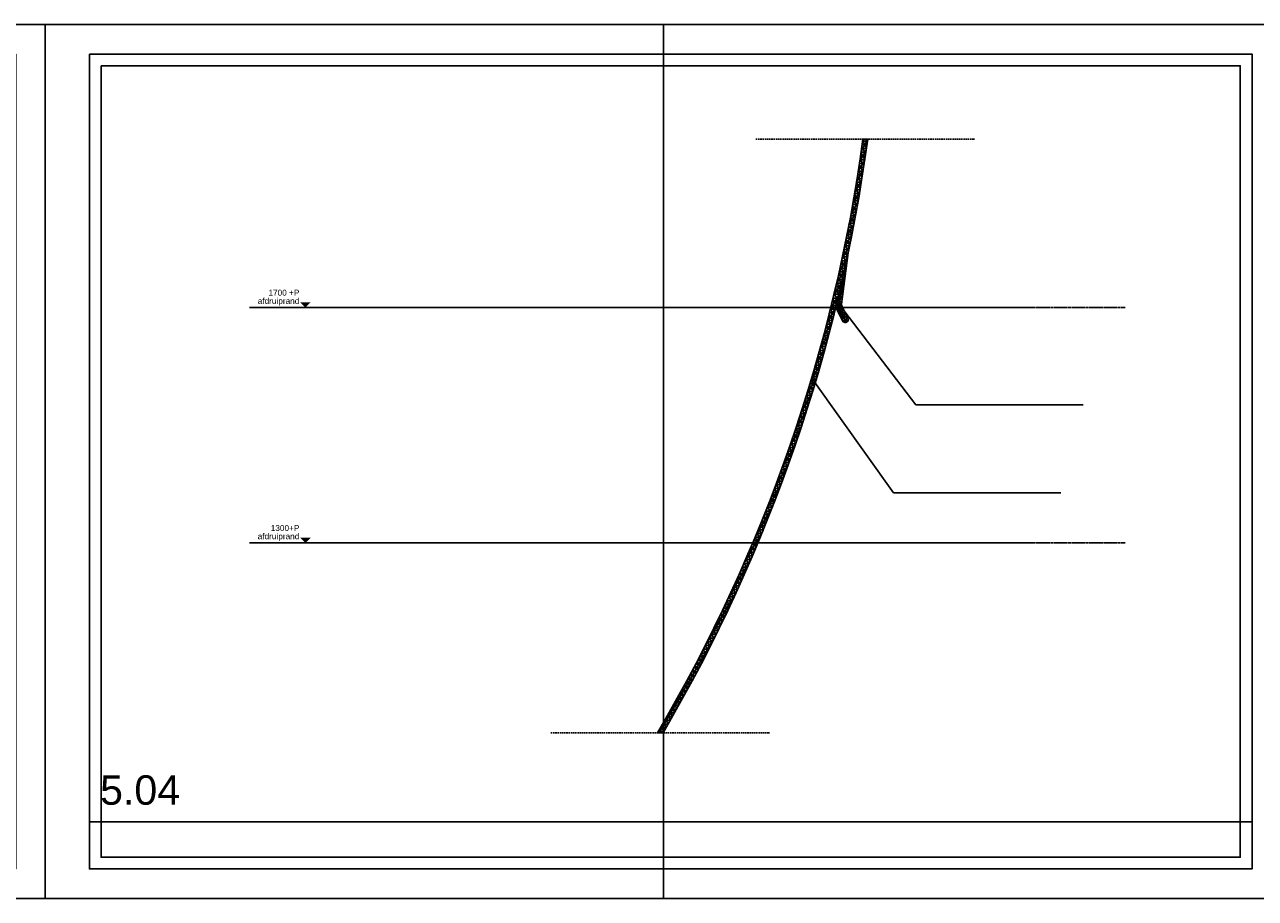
# Model space of a CAD drawing. Header units: metres. Extents: x 135527 to 1530300, y -118103 to -69281.
# Tile 8 of 89: x 148578 to 150668, y -105827 to -104342. Entities that reach past the tile are written whole.
import ezdxf
from ezdxf.enums import TextEntityAlignment as Align

# ---------------------------------------------------------------- set-up
doc = ezdxf.new("R2010")
doc.units = ezdxf.units.M
doc.header["$LTSCALE"] = 0.1
doc.linetypes.add('HIDDEN', pattern=[0.375, 0.25, -0.125])
doc.layers.get('DEFPOINTS').update_dxf_attribs({"color": 6})
for name, color, linetype in [('_01_Afbreeklijnen', 2, 'HIDDEN'), ('_01_Hoogtelijnen', 253, 'HIDDEN'), ('_02-section-thick', 3, 'Continuous'), ('_02Constructie', 2, 'Continuous'), ('_03-PROJECTION', 1, 'Continuous'), ('_06dimentions5', 7, 'Continuous'), ('_07-SYMBOLS', 8, 'Continuous'), ('_09-HATCH', 7, 'Continuous')]:
    doc.layers.add(name, color=color, linetype=linetype)
doc.styles.add('NIO 1_100 klein', font='arial.ttf', dxfattribs={"height": 200})
doc.styles.add('NIOstandard', font='arial.ttf')
doc.dimstyles.new('NIO-5-KLEIN', dxfattribs={"dimtxt": 10, "dimasz": 1, "dimexe": 2, "dimexo": 5, "dimgap": 1, "dimtad": 1, "dimdec": 0, "dimzin": 0, "dimdsep": 46, "dimtxsty": 'NIOstandard', "dimblk1": 'MAATSTR', "dimblk2": 'MAATSTR', "dimsah": 1, "dimcen": 0, "dimdle": 1.5, "dimse1": 1, "dimse2": 1, "dimclrd": 7, "dimclre": 256, "dimclrt": 256, "dimazin": 0, "dimtfac": 1, "dimtdec": 0, "dimtofl": 0, "dimtmove": 1, "dimatfit": 2, "dimldrblk": 'MAATSTR', "dimfxl": 1, "dimtvp": 1, "dimtolj": 1, "dimtzin": 0, "dimarcsym": 0})
pattern_1 = [(0, (0, 0), (0, 6.35), []), (59.99999999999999, (0, 0), (-5.499261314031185, 3.175000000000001), []), (120, (0, 0), (-5.499261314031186, -3.174999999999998), [])]

# ---------------------------------------------------------------- blocks, each defined once
blk = doc.blocks.new('detailkader')
at = {"layer": 'DEFPOINTS'}
for p, q in [((1067.704888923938, 1426.553573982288), (1067.704888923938, 1476.553573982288)), ((1067.704888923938, 1426.553573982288), (1067.704888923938, 41.55345191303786)), ((1067.704888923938, -8.446548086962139), (1067.704888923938, 41.55345191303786))]:
    blk.add_line(p, q, dxfattribs=at)
for points in [[(17.70488966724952, 1476.553573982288), (2117.70488966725, 1476.553573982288), (2117.70488966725, -8.446548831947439), (17.70488966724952, -8.446548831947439)], [(92.70489041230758, 1426.553573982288), (2067.70488966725, 1426.553573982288), (2067.70488966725, 41.55345191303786), (92.70489041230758, 41.55345191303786)], [(112.7048904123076, 1406.553573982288), (2047.70488966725, 1406.553573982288), (2047.70488966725, 61.55345191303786), (112.704890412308, 61.55345191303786)], [(92.70489041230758, 121.5534519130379), (2067.704890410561, 121.5534519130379), (2067.704890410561, 41.55345191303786), (92.70489041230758, 41.55345191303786)]]:
    blk.add_lwpolyline(points, close=True, dxfattribs=at)
at = {"layer": 'DEFPOINTS', "style": 'NIO 1_100 klein'}
blk.add_attdef('DETAILNUMMER', (110.8842243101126, 150.7447650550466), '', height=50, dxfattribs=at)
blk = doc.blocks.new('Peil03')
at = {"layer": '_07-SYMBOLS', "ltscale": 0.4}
blk.add_hatch(color=256, dxfattribs=at).paths.add_polyline_path([(-292.50619955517, 86.76138475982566), (-118.0125827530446, 86.76138428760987), (-205.2593913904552, 0)])
blk.add_line((0, 0), (-1145.590839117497, -4.721916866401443e-07), dxfattribs=at)
at = {"layer": '_07-SYMBOLS', "ltscale": 0.4, "style": 'NIOstandard'}
for tag, p in [('$PEIL2', (-307.6378904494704, 200.6207357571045)), ('$PUNT', (-307.6378887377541, 62.39721301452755))]:
    blk.add_attdef(tag, text='', height=99.02480320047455, dxfattribs=at).set_placement(p, align=Align.RIGHT)
blk = doc.blocks.new('MAATSTR')
at = {"linetype": 'Continuous'}
for p, q in [((0, 4.999999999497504), (0, -4.999999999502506)), ((-4.166666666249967, 0), (4.166666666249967, 0))]:
    blk.add_line(p, q, dxfattribs=at)
at = {"linetype": 'Continuous', "const_width": 1.5}
blk.add_lwpolyline([(-0.75, 0, 1), (0.75, 0, 1)], format="xyb", close=True, dxfattribs=at)

msp = doc.modelspace()

# ---------------------------------------------------------------- hatches: boundary and pattern name
at = {"layer": '_03-PROJECTION'}
h = msp.add_hatch(dxfattribs=at)
h.set_pattern_fill('NET3', color=256, scale=2)
h.set_pattern_definition(pattern_1)
edge = h.paths.add_edge_path()
edge.add_arc((147316.7800051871, -104172.8938562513), 2709.626950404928, 329.5648300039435, 352.28380629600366, ccw=False)
edge.add_line((149653.0281842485, -105545.4909042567), (149662.3020335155, -105545.4909042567))
edge.add_arc((147316.7800051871, -104172.8938562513), 2717.626950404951, 329.663873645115, 352.3066585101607)
edge.add_line((150009.9449539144, -104536.7053466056), (150001.8720724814, -104536.7053466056))
h = msp.add_hatch(dxfattribs=at)
h.set_pattern_fill('NET3', color=256, scale=2)
h.set_pattern_definition(pattern_1)
h.paths.add_polyline_path([(149976.7608808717, -104729.6684808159, -0.008796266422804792), (149955.5290173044, -104822.8937736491), (149967.2468100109, -104822.8937724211), (149965.7995600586, -104819.7809196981, -0.1421453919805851), (149965.3754250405, -104817.0267829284)])
h = msp.add_hatch(dxfattribs=at)
h.set_pattern_fill('NET3', color=256, scale=2)
h.set_pattern_definition(pattern_1)
h.paths.add_polyline_path([(149967.3212268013, -104845.6572280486, 0.7856117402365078), (149976.7608808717, -104843.3573428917), (149967.2468152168, -104822.8937836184), (149955.5290230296, -104822.8937847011)])
at = {"layer": '_09-HATCH'}
h = msp.add_hatch(dxfattribs=at)
h.set_pattern_fill('STEEL', color=256, scale=2, angle=178.2898185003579, style=0)
h.set_pattern_definition([(223.2898185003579, (3160.148757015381, 4418.858429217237), (4.354125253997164, -4.622130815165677), []), (223.2898185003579, (3160.054002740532, 4415.684843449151), (4.354125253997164, -4.622130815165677), [])])
edge = h.paths.add_edge_path()
edge.add_line((149968.1737905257, -104842.2346600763), (149956.9143669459, -104819.9878302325))
edge.add_arc((149958.6988362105, -104819.0846860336), 2.000000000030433, 166.936139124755, 206.8445930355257, ccw=False)
edge.add_line((149956.7505987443, -104818.6326121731), (149966.4824148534, -104776.6928089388))
edge.add_line((149966.4824148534, -104776.6928089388), (149969.4047710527, -104777.3709197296))
edge.add_line((149969.4047710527, -104777.3709197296), (149959.9191537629, -104818.2497154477))
edge.add_arc((149961.867391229, -104818.7017893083), 1.999999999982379, 166.9361391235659, 206.8445930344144)
edge.add_line((149960.0829219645, -104819.604933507), (149970.8504944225, -104840.8799437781))
edge.add_line((149970.8504944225, -104840.8799437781), (149968.1737905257, -104842.2346600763))

# ---------------------------------------------------------------- linework, layer by layer
at = {"layer": '_01_Afbreeklijnen', "ltscale": 100}
for p, q in [((149819.9362914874, -104536.7053466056), (150191.8807349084, -104536.7053466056)), ((149471.6928871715, -105545.4909042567), (149843.6373305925, -105545.4909042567))]:
    msp.add_line(p, q, dxfattribs=at)
at = {"layer": '_01_Hoogtelijnen', "ltscale": 50}
for p, q in [((150447.0605414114, -104822.893739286), (149064.4430337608, -104822.893867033)), ((150447.0605414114, -105222.893739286), (149064.4430337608, -105222.893867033))]:
    msp.add_line(p, q, dxfattribs=at)
at = {"layer": '_02-section-thick'}
msp.add_lwpolyline([(150001.8720724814, -104536.7053466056, -0.09945622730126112), (149653.0281842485, -105545.4909042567), (149662.3020335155, -105545.4909042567, 0.09912050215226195), (150009.9449539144, -104536.7053466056)], format="xyb", close=True, dxfattribs=at)
msp.add_lwpolyline([(149976.7608808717, -104729.6684808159), (149965.3754250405, -104817.0267829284, 0.1421453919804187), (149965.7995600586, -104819.780919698), (149976.7608808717, -104843.3573428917, -0.7856117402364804), (149967.3212268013, -104845.6572280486), (149955.5290173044, -104822.8937736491)], format="xyb", dxfattribs=at)
at = {"layer": '_02Constructie'}
msp.add_lwpolyline([(149968.1737905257, -104842.2346600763), (149956.9143669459, -104819.9878302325, -0.1759151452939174), (149956.7505987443, -104818.6326121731), (149966.4824148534, -104776.6928089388), (149969.4047710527, -104777.3709197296), (149959.9191537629, -104818.2497154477, 0.1759151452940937), (149960.0829219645, -104819.604933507), (149970.8504944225, -104840.8799437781)], format="xyb", close=True, dxfattribs=at)
at = {"layer": 'DEFPOINTS'}
for p, q in [((150283.4286760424, -104822.893739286), (149064.4430239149, -104822.893867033)), ((150283.4286760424, -105222.893739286), (149064.4430239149, -105222.893867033))]:
    msp.add_line(p, q, dxfattribs=at)

# ---------------------------------------------------------------- block references
at = {"layer": '_06dimentions5', "xscale": 0.1009848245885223, "yscale": 0.1009848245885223, "zscale": 0.1009848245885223}
for p, values in [((149075.5425211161, -104822.8938661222), {'$PEIL2': '1700 +P', '$PUNT': 'afdruiprand'}), ((149075.5425211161, -105222.8938661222), {'$PEIL2': '1300+P', '$PUNT': 'afdruiprand'})]:
    msp.add_blockref('Peil03', p, dxfattribs=at).add_auto_attribs(values)
at = {"layer": 'DEFPOINTS'}
for p, values in [((146495.1341853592, -105818.5806884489), {'DETAILNUMMER': '5.03'}), ((148595.1341853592, -105818.5806884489), {'DETAILNUMMER': '5.04'})]:
    msp.add_blockref('detailkader', p, dxfattribs=at).add_auto_attribs(values)

# ---------------------------------------------------------------- leaders
at = {"layer": '_03-PROJECTION'}
for points in [[(149961.9850499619, -104818.0881014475), (150091.7586853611, -104987.9482683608), (150375.8067905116, -104987.9482683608)], [(149917.0345614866, -104946.4153806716), (150053.8056519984, -105137.7776284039), (150337.853757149, -105137.7776284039)]]:
    msp.add_leader(points, dimstyle='NIO-5-KLEIN', override={"dimasz": 5, "dimldrblk": 'Dot'}, dxfattribs=at)

doc.saveas('drawing.dxf')
